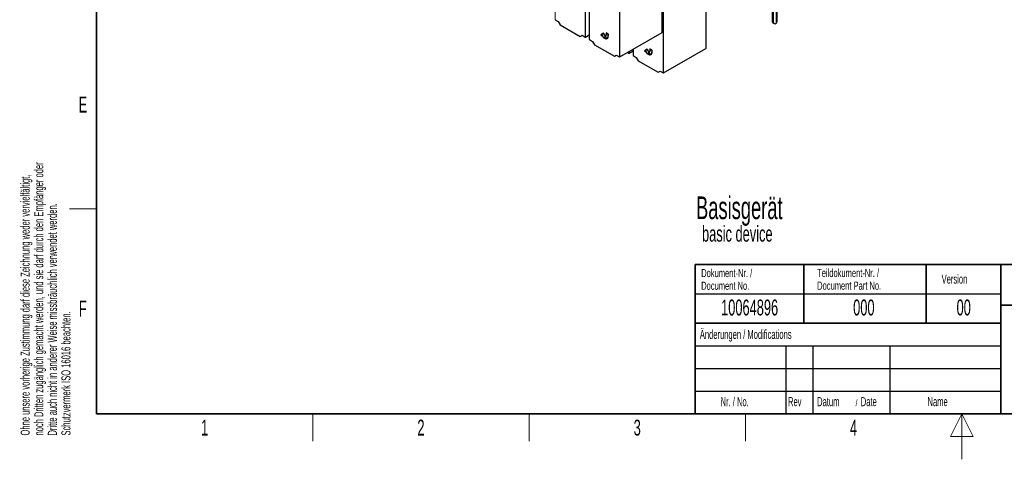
# Paper-space layout 'Blatt2' of a CAD drawing. Header units: millimetres. Extents: x 5 to 418, y 2 to 292.
# Tile 1 of 104: x 9 to 226, y 2 to 99. Entities that reach past the tile are written whole.
import ezdxf

# ---------------------------------------------------------------- set-up
doc = ezdxf.new("R2010")
doc.units = ezdxf.units.MM
doc.layers.add('SLD-0', color=7, linetype='Continuous')
doc.styles.add('SLDTEXTSTYLE0', font='TXT', dxfattribs={"width": 0.605})

psp = doc.layouts.new('Blatt2')

# ---------------------------------------------------------------- linework, layer by layer
at = {"color": 7, "linetype": 'Continuous', "lineweight": 25}
for p, q in [((176.22, 98.48), (176.22, 228.45)), ((175.14, 133.08), (175.14, 98.65)), ((175.38, 132.94), (175.38, 98.51)), ((134.77, 112.52), (134.77, 94.63)), ((150.89, 96.21), (150.89, 109.37)), ((160.54, 92.68), (160.54, 105.83)), ((127.21, 98.98), (127.93, 98.57)), ((127.93, 98.57), (128.36, 97.82)), ((128.36, 97.82), (132.72, 95.3)), ((175.31, 98.27), (175.55, 98.13)), ((175.97, 98.17), (176.02, 98.21)), ((137.9, 95.99), (137.31, 95.65)), ((137.34, 95.66), (137.31, 95.65)), ((137.31, 95.65), (137.63, 95.46)), ((137.9, 95.99), (137.34, 95.66)), ((137.34, 95.66), (137.66, 95.48)), ((137.4, 95.64), (137.9, 95.93)), ((137.67, 95.49), (137.4, 95.64)), ((138.49, 94.97), (137.9, 95.99)), ((137.93, 95.94), (137.9, 95.93)), ((137.9, 95.93), (138.41, 95.06)), ((137.93, 95.94), (138.43, 95.07)), ((138.96, 95.78), (138.49, 96.06)), ((138.49, 96.06), (138.49, 95.65)), ((138.52, 96.04), (138.52, 95.66)), ((138.55, 96.01), (138.53, 96)), ((138.53, 95.63), (138.53, 96)), ((138.53, 96), (138.93, 95.76)), ((138.55, 96.01), (138.95, 95.78)), ((138.95, 95.78), (138.93, 95.76)), ((138.93, 95.76), (138.93, 95.4)), ((138.95, 95.78), (138.95, 95.41)), ((138.96, 95.38), (138.96, 95.78)), ((141.5, 90.76), (150.86, 96.17)), ((132.72, 95.3), (133.16, 95.55)), ((133.16, 95.55), (133.88, 95.13)), ((133.92, 95.13), (134.77, 95.62)), ((134.78, 94.61), (135.5, 94.19)), ((135.5, 94.19), (135.93, 93.45)), ((137.66, 95.48), (137.63, 95.46)), ((138.12, 94.93), (137.93, 95.04)), ((137.93, 95), (138.12, 94.89)), ((137.95, 95.01), (138.14, 94.9)), ((138.41, 95.06), (138.14, 95.21)), ((138.18, 95.1), (138.16, 95.09)), ((138.16, 95.09), (138.19, 95.07)), ((138.2, 95.17), (138.17, 95.15)), ((138.17, 95.15), (138.49, 94.97)), ((138.18, 95.1), (138.18, 95.1)), ((138.2, 95.17), (138.47, 95.01)), ((138.41, 95.42), (138.38, 95.4)), ((138.38, 95.4), (138.41, 95.36)), ((138.41, 95.42), (138.43, 95.38)), ((138.43, 95.07), (138.41, 95.06)), ((138.69, 94.87), (138.71, 94.88)), ((135.93, 93.45), (140.3, 90.93)), ((143.24, 91.77), (143.53, 91.6)), ((143.58, 91.6), (144.42, 92.09)), ((144.42, 92.45), (144.42, 91.09)), ((147.55, 92.46), (146.96, 92.12)), ((146.99, 92.13), (146.96, 92.12)), ((146.96, 92.12), (147.28, 91.93)), ((147.55, 92.46), (146.99, 92.13)), ((146.99, 92.13), (147.31, 91.95)), ((147.05, 92.11), (147.55, 92.4)), ((147.32, 91.95), (147.05, 92.11)), ((147.31, 91.95), (147.28, 91.93)), ((148.14, 91.44), (147.55, 92.46)), ((147.58, 92.41), (147.55, 92.4)), ((147.55, 92.4), (148.06, 91.53)), ((147.58, 92.41), (148.08, 91.54)), ((147.77, 91.4), (147.58, 91.5)), ((147.58, 91.46), (147.77, 91.35)), ((147.6, 91.48), (147.79, 91.37)), ((148.06, 91.53), (147.79, 91.68)), ((147.83, 91.57), (147.81, 91.56)), ((147.81, 91.56), (147.84, 91.54)), ((147.85, 91.63), (147.82, 91.62)), ((147.82, 91.62), (148.14, 91.44)), ((147.83, 91.57), (147.83, 91.57)), ((147.85, 91.63), (148.12, 91.48)), ((148.06, 91.89), (148.03, 91.87)), ((148.03, 91.87), (148.06, 91.83)), ((148.06, 91.89), (148.08, 91.84)), ((148.08, 91.54), (148.06, 91.53)), ((148.61, 92.25), (148.14, 92.53)), ((148.14, 92.53), (148.14, 92.12)), ((148.17, 92.51), (148.17, 92.13)), ((148.2, 92.48), (148.18, 92.46)), ((148.18, 92.1), (148.18, 92.46)), ((148.18, 92.46), (148.58, 92.23)), ((148.2, 92.48), (148.6, 92.25)), ((148.34, 91.34), (148.36, 91.35)), ((148.6, 92.25), (148.58, 92.23)), ((148.58, 92.23), (148.58, 91.87)), ((148.6, 92.25), (148.6, 91.88)), ((148.61, 91.84), (148.61, 92.25)), ((151.15, 87.23), (160.51, 92.64)), ((140.3, 90.93), (140.73, 91.18)), ((140.73, 91.18), (141.45, 90.76)), ((144.43, 91.08), (145.15, 90.66)), ((145.15, 90.66), (145.58, 89.92)), ((145.58, 89.92), (149.95, 87.4)), ((149.95, 87.4), (150.38, 87.65)), ((150.38, 87.65), (151.1, 87.23))]:
    psp.add_line(p, q, dxfattribs=at)
at = {"color": 7, "linetype": 'Continuous', "lineweight": 18}
for p, q in [((176.02, 228.17), (176.02, 98.21)), ((127.21, 116.88), (127.21, 98.98)), ((133.88, 95.13), (133.88, 113.02)), ((133.92, 113.02), (133.92, 95.13)), ((134.78, 112.5), (134.78, 94.61)), ((141.45, 90.76), (141.45, 108.65)), ((141.5, 108.65), (141.5, 90.76)), ((151.1, 87.23), (151.1, 105.12)), ((151.15, 105.12), (151.15, 87.23)), ((175.14, 98.65), (175.38, 98.51)), ((138.52, 95.66), (138.49, 95.65)), ((137.95, 95.01), (137.93, 95)), ((138.14, 94.9), (138.12, 94.89)), ((138.95, 95.41), (138.93, 95.4)), ((143.53, 91.6), (143.53, 91.93)), ((143.58, 91.96), (143.58, 91.6)), ((144.43, 92.45), (144.43, 91.08)), ((147.6, 91.48), (147.58, 91.46)), ((147.79, 91.37), (147.77, 91.35)), ((148.17, 92.13), (148.14, 92.12)), ((148.6, 91.88), (148.58, 91.87))]:
    psp.add_line(p, q, dxfattribs=at)
at = {"color": 7, "linetype": 'Continuous', "lineweight": 25}
for centre, radius, start, end in [((175.55, 98.61), 0.411, 173.7012, 234.9867), ((175.74, 98.46), 0.364, 170.786, 309.2033), ((175.89, 98.51), 0.335, 294.3747, 354.3052), ((138.23, 95.62), 0.268, 305.698, 5.6204), ((138.25, 95.64), 0.268, 305.698, 5.6204), ((138.28, 95.54), 0.649, 186.8334, 237.1491), ((138.3, 95.55), 0.649, 186.8334, 237.1491), ((138.23, 95.51), 0.563, 182.6055, 237.3945), ((138.43, 95.32), 0.502, 230.7967, 9.214), ((138.45, 95.29), 0.524, 230.7967, 9.214), ((138.6, 95.22), 0.458, 180.6553, 196.5456), ((138.49, 95.39), 0.604, 234.3824, 294.3071), ((138.65, 95.24), 0.483, 184.529, 196.2958), ((138.62, 95.21), 0.451, 187.2404, 198.2668), ((138.24, 95.6), 0.293, 305.698, 5.6204), ((138.41, 95.34), 0.551, 304.0564, 7.2558), ((147.93, 92.01), 0.649, 186.8334, 237.1491), ((147.95, 92.02), 0.649, 186.8334, 237.1491), ((147.88, 91.98), 0.563, 182.6055, 237.3945), ((148.08, 91.78), 0.502, 230.7967, 9.214), ((148.1, 91.76), 0.524, 230.7967, 9.214), ((148.25, 91.69), 0.458, 180.6553, 196.5456), ((148.14, 91.86), 0.604, 234.3824, 294.3071), ((148.3, 91.71), 0.483, 184.529, 196.2958), ((148.27, 91.68), 0.451, 187.2404, 198.2668), ((147.88, 92.09), 0.268, 305.698, 5.6204), ((147.9, 92.1), 0.268, 305.698, 5.6204), ((147.89, 92.07), 0.293, 305.698, 5.6204), ((148.06, 91.81), 0.551, 304.0564, 7.2558)]:
    psp.add_arc(centre, radius, start, end, dxfattribs=at)
for centre, major_axis, ratio, start_param, end_param in [((150.86, 96.19), (0.0171, 0.0286), 0.587369, 3.9534, 5.506743), ((133.9, 95.15), (0.0333, 0.0005), 0.587275, 3.917956, 5.471299), ((134.8, 94.63), (0.0333, 0.0005), 0.587275, 3.132557, 3.917956), ((143.55, 91.61), (0.0333, 0.0005), 0.587275, 3.917956, 5.471299), ((160.51, 92.66), (0.0171, 0.0286), 0.587369, 3.9534, 5.506743), ((141.47, 90.77), (0.0333, 0.0005), 0.587275, 3.917956, 5.471299), ((144.45, 91.09), (0.0333, 0.0005), 0.587275, 3.132557, 3.917956), ((151.12, 87.24), (0.0333, 0.0005), 0.587275, 3.917956, 5.471299)]:
    psp.add_ellipse(centre, major_axis=major_axis, ratio=ratio, start_param=start_param, end_param=end_param, dxfattribs=at)
at = {"layer": 'SLD-0', "lineweight": 35}
for p, q in [((26, 282.5), (26, 12)), ((158.12, 45), (225.62, 45)), ((158.12, 45), (158.12, 32)), ((182.12, 45), (182.12, 32)), ((209.12, 45), (209.12, 32)), ((225.62, 45), (225.62, 32)), ((225.62, 45), (266.33, 45)), ((225.62, 45), (225.62, 36)), ((225.62, 36), (266.33, 36)), ((225.62, 36), (225.62, 12)), ((158.12, 32), (158.12, 12)), ((158.12, 32), (225.62, 32)), ((225.62, 32), (225.62, 12)), ((26, 12), (408, 12)), ((158.12, 12), (225.62, 12)), ((225.62, 12), (266.33, 12))]:
    psp.add_line(p, q, dxfattribs=at)
at = {"layer": 'SLD-0', "lineweight": 18}
for p, q in [((20, 57.25), (26, 57.25)), ((73.75, 6), (73.75, 12)), ((121.5, 6), (121.5, 12)), ((169.25, 6), (169.25, 12)), ((217, 12), (214.5, 7)), ((217, 2), (217, 12)), ((219.5, 7), (217, 12)), ((214.5, 7), (219.5, 7))]:
    psp.add_line(p, q, dxfattribs=at)
at = {"layer": 'SLD-0'}
for p, q in [((158.12, 38.5), (225.62, 38.5)), ((158.12, 27), (225.62, 27)), ((178.12, 27), (178.12, 12)), ((184.12, 27), (184.12, 12)), ((201.12, 27), (201.12, 12)), ((158.12, 22), (225.62, 22)), ((158.12, 17), (225.62, 17))]:
    psp.add_line(p, q, dxfattribs=at)
at = {"layer": 'SLD-0', "lineweight": 25}
psp.add_line((158.12, 32), (225.62, 32), dxfattribs=at)

# ---------------------------------------------------------------- texts
at = {"layer": 'SLD-0', "char_height": 2, "attachment_point": 1, "rotation": 90, "style": 'SLDTEXTSTYLE0'}
for s, insert in [('noch Dritten zugänglich gemacht werden, und sie darf durch den Empfänger oder', (12.23, 7.24)), ('Ohne unsere vorherige Zustimmung darf diese Zeichnung weder vervielfältigt,', (9.23, 7.24)), ('Dritte auch nicht in anderer Weise missbräuchlich verwendet werden.', (15.23, 7.24)), ('Schutzvermerk ISO 16016 beachten.', (18.23, 7.24))]:
    psp.add_mtext(s, dxfattribs=dict(at, insert=insert))
at = {"layer": 'SLD-0', "style": 'SLDTEXTSTYLE0'}
for s, insert, char_height, attachment_point in [('E', (22.98, 82), 3.5, 2), ('Basisgerät', (158.33, 59.99), 5, 1), ('basic device', (159.65, 53.52), 3.5, 1), ('Dokument-Nr. /', (159.47, 43.99), 1.8, 1), ('Teildokument-Nr. /', (185.07, 44.01), 1.8, 1), ('Version', (212.55, 42.76), 2, 1), ('Document No.', (159.47, 41.19), 1.8, 1), ('Document Part No.', (185.07, 41.21), 1.8, 1), ('F', (22.95, 37), 3.5, 2), ('10064896', (170.16, 37.24), 3.5, 2), ('000', (195.38, 37.24), 3.5, 2), ('00', (217.42, 37.25), 3.5, 2), ('Änderungen / Modifications', (159.17, 30.56), 2, 1), ('Nr. / No.', (163.75, 15.72), 2, 1), ('Rev', (178.64, 15.72), 2, 1), ('Datum', (185.06, 15.72), 2, 1), ('/', (193.55, 15.22), 1.5, 1), ('Date', (194.7, 15.72), 2, 1), ('Name', (209.43, 15.73), 2, 1), ('1', (49.85, 10.74), 3.5, 2), ('2', (97.6, 10.74), 3.5, 2), ('3', (145.35, 10.74), 3.5, 2), ('4', (193.1, 10.74), 3.5, 2)]:
    psp.add_mtext(s, dxfattribs=dict(at, insert=insert, char_height=char_height, attachment_point=attachment_point))

doc.saveas('drawing.dxf')
